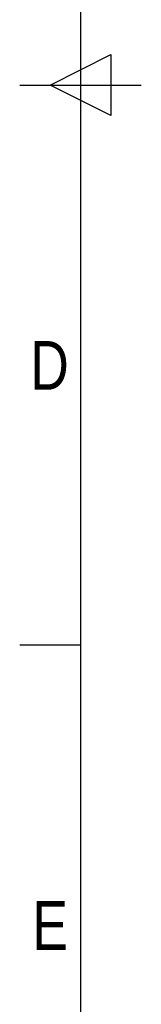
# Model space of a CAD drawing. Header units: millimetres. Extents: x 0 to 420, y 0 to 297.
# Tile 2 of 58: x 0 to 10, y 70 to 154. Entities that reach past the tile are written whole.
import ezdxf

# ---------------------------------------------------------------- set-up
doc = ezdxf.new("R2010")
doc.units = ezdxf.units.MM
doc.layers.add('CARTIGLIO', color=140, linetype='Continuous')
doc.styles.add('SLDTEXTSTYLE2', font='TXT', dxfattribs={"width": 0.821468})

msp = doc.modelspace()

# ---------------------------------------------------------------- linework, layer by layer
at = {"layer": 'CARTIGLIO', "linetype": 'Continuous'}
for p, q in [((5.1801, 291.8226), (5.1801, 5.171)), ((2.593, 148.4968), (7.7672, 151.0839)), ((7.7672, 151.0839), (7.7672, 145.9097)), ((0.0059, 148.4968), (10.3543, 148.4968)), ((7.7672, 145.9097), (2.593, 148.4968)), ((5.1801, 100.894), (0.0059, 100.894))]:
    msp.add_line(p, q, dxfattribs=at)

# ---------------------------------------------------------------- texts
at = {"layer": 'CARTIGLIO', "char_height": 4.1394, "attachment_point": 2, "style": 'SLDTEXTSTYLE2'}
for s, insert in [('D', (2.544, 126.7486)), ('E', (2.604, 79.1458))]:
    msp.add_mtext(s, dxfattribs=dict(at, insert=insert))

doc.saveas('drawing.dxf')
